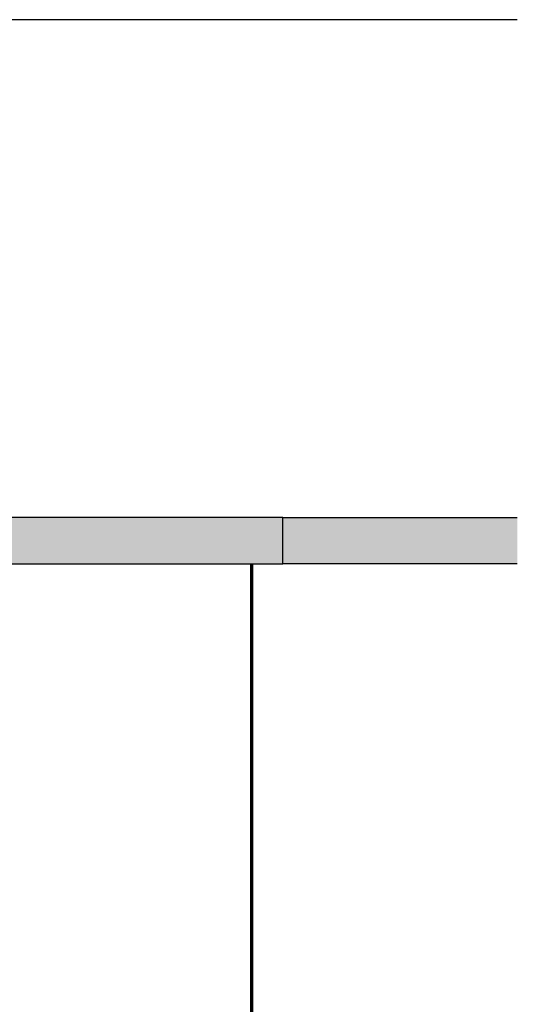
# Model space of a CAD drawing. Header units: millimetres. Extents: x -20654 to 2526, y -8238 to 977.
# Tile 201 of 218: x -10284.759 to -10284.438, y -4095.336 to -4094.701. Entities that reach past the tile are written whole.
import ezdxf

# ---------------------------------------------------------------- set-up
doc = ezdxf.new("R2010")
doc.units = ezdxf.units.MM
doc.linetypes.add('HIDDEN2', pattern=[0.47625, 0.3175, -0.15875])
for name, color, linetype in [('A-ROOF-MCUT', 132, 'Continuous'), ('A-ROOF-OTLN', 132, 'Continuous'), ('A-WALL', 7, 'Continuous'), ('TQ-Conexões', 7, 'Continuous')]:
    doc.layers.add(name, color=color, linetype=linetype)

msp = doc.modelspace()

# ---------------------------------------------------------------- hatches: boundary and pattern name
at = {"layer": 'A-ROOF-OTLN', "true_color": 0x7f7f7f}
h = msp.add_hatch(color=8, dxfattribs=at)
h.paths.add_polyline_path([(-10287.66946, -4095.0518), (-10287.46946, -4095.0518), (-10287.46946, -4095.0218), (-10287.66946, -4095.0218)])
h.paths.add_polyline_path([(-10284.76946, -4095.0518), (-10284.60946, -4095.0518), (-10284.58946, -4095.0518), (-10284.58946, -4095.0218), (-10284.78946, -4095.0218), (-10284.78946, -4095.0518)])
msp.add_hatch(color=8, dxfattribs=at).paths.add_polyline_path([(-10284.43829, -4095.0518), (-10284.43829, -4095.0218), (-10284.58946, -4095.0218), (-10284.58946, -4095.02669), (-10284.58946, -4095.0518)])

# ---------------------------------------------------------------- linework, layer by layer
at = {"layer": 'A-ROOF-MCUT'}
for p, q in [((-10284.58946, -4095.0218), (-10284.78946, -4095.0218)), ((-10284.58946, -4095.0518), (-10284.58946, -4095.0218)), ((-10284.78946, -4095.0518), (-10284.58946, -4095.0518))]:
    msp.add_line(p, q, dxfattribs=at)
at = {"layer": 'A-ROOF-OTLN'}
for p, q in [((-10284.58946, -4095.0218), (-10284.43829, -4095.0218)), ((-10284.43829, -4095.0518), (-10284.58946, -4095.0518))]:
    msp.add_line(p, q, dxfattribs=at)
at = {"layer": 'A-WALL', "lineweight": 70}
msp.add_line((-10284.60946, -4097.6209), (-10284.60946, -4095.0518), dxfattribs=at)
at = {"layer": 'TQ-Conexões', "color": 244, "linetype": 'HIDDEN2', "ltscale": 8, "true_color": 0x991b1e}
msp.add_lwpolyline([(-10284.43829, -4094.70117), (-10288.2071, -4094.70117), (-10288.2071, -4098.0984), (-10284.43829, -4098.0984)], close=True, dxfattribs=at)

doc.saveas('drawing.dxf')
